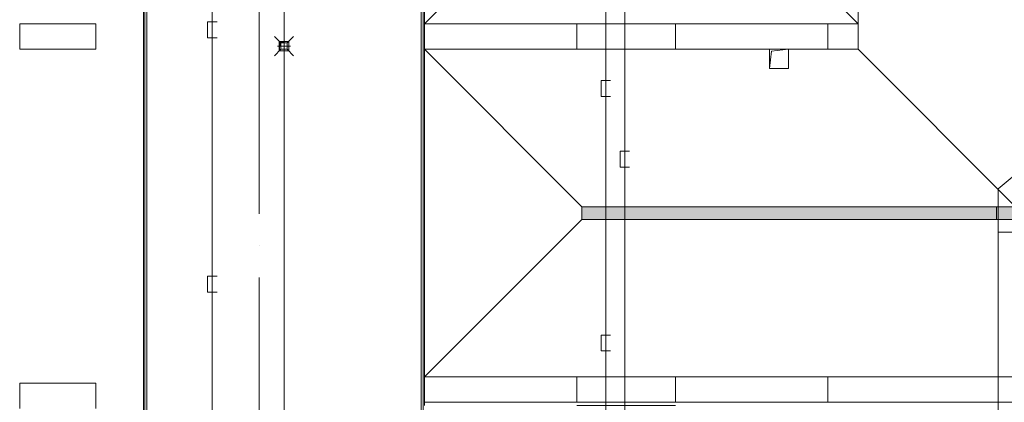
# Model space of a CAD drawing. Header units: millimetres. Extents: x -32229 to 169101, y -13689 to 125138.
# Tile 249 of 256: x 82835 to 98330, y 54950 to 60965. Entities that reach past the tile are written whole.
import ezdxf

# ---------------------------------------------------------------- set-up
doc = ezdxf.new("R2010")
doc.units = ezdxf.units.MM
doc.linetypes.add('ADSK_Линия сетки', pattern=[5000, 4000, -500, 0, -500])
doc.layers.add('A-DETL-____-OTLN', color=7, linetype='Continuous', lineweight=9, true_color=0x00a600)
for name, color, linetype, lineweight in [('A-FLOR-____-OTLN', 7, 'Continuous', 18), ('A-GENM-____-OTLN', 7, 'Continuous', 18), ('M-EQPM-____-OTLN', 7, 'Continuous', 18), ('P-SANR-FIXT-OTLN', 7, 'Continuous', 18), ('S-COLS-____-MCUT', 7, 'Continuous', 40), ('S-GRID-____-OTLN', 7, 'Continuous', 9)]:
    doc.layers.add(name, color=color, linetype=linetype, lineweight=lineweight)

# ---------------------------------------------------------------- blocks, each defined once
blk = doc.blocks.new('АР_Лоток - 200х100h_ЛВ1-7189389--01 ЭМ')
at = {"layer": 'M-EQPM-____-OTLN', "lineweight": 13, "true_color": 0xf3f3f3}
blk.add_hatch(color=7, dxfattribs=at).paths.add_polyline_path([(6525, -100), (6525, 100), (0, 100), (0, -100), (4350, -100)])
at = {"layer": 'M-EQPM-____-OTLN', "color": 253, "lineweight": 13, "true_color": 0xaaaaaa}
blk.add_line((6525, -100), (6525, 100), dxfattribs=at)
blk = doc.blocks.new('АР_Канал вертикальный прямоугольный - ВК-5386080--01 ЭМ')
at = {"layer": 'M-EQPM-____-OTLN', "color": 253, "lineweight": 13, "true_color": 0xaaaaaa}
for p, q in [((75, 75), (-75, 75)), ((-75, 75), (-75, -75)), ((75, 75), (-75, 75)), ((-75, 75), (-75, -75)), ((-75, -75), (-75, 75)), ((-75, 75), (75, 75)), ((-75, -75), (-60, 60)), ((-75, -75), (-60, 60)), ((-60, 60), (75, 75)), ((-60, 60), (75, 75)), ((75, -75), (75, 75)), ((75, 75), (75, -75)), ((-75, -75), (75, -75)), ((75, -75), (-75, -75))]:
    blk.add_line(p, q, dxfattribs=at)
blk = doc.blocks.new('АР_Лоток - 200х100h-4168000--01 ЭМ')
at = {"layer": 'M-EQPM-____-OTLN', "lineweight": 13, "true_color": 0xf3f3f3}
h = blk.add_hatch(color=7, dxfattribs=at)
h.paths.add_polyline_path([(0, -100), (500, -100), (500, 100), (0, 100)])
h.paths.add_polyline_path([(475, -75), (325, -75), (325, 75), (475, 75), (475, 60)])
at = {"layer": 'M-EQPM-____-OTLN', "color": 253, "lineweight": 13, "true_color": 0xaaaaaa}
for p, q in [((0, 100), (0, -100)), ((500, 100), (300, 100)), ((500, -100), (500, 100))]:
    blk.add_line(p, q, dxfattribs=at)
blk = doc.blocks.new('АР-Заполнение деф_ шва - Д_ш_-4338033--01 ЭМ')
at = {"layer": 'A-GENM-____-OTLN', "color": 253, "lineweight": 13, "true_color": 0xaaaaaa}
for p, q in [((0, 25), (39975, 25)), ((0, -25), (39975, -25))]:
    blk.add_line(p, q, dxfattribs=at)
blk = doc.blocks.new('АР-Заполнение деф_ шва - Д_ш_-4328969--01 ЭМ')
at = {"layer": 'A-GENM-____-OTLN', "color": 253, "lineweight": 13, "true_color": 0xaaaaaa}
for p, q in [((0, 25), (5200, 25)), ((0, -25), (5200, -25))]:
    blk.add_line(p, q, dxfattribs=at)
blk = doc.blocks.new('АР-Заполнение деф_ шва - Д_ш_-V74--01 ЭМ')
at = {"layer": 'A-GENM-____-OTLN', "color": 253, "lineweight": 13, "true_color": 0xaaaaaa}
for p, q in [((0, 25), (5150, 25)), ((0, -25), (5150, -25))]:
    blk.add_line(p, q, dxfattribs=at)
blk = doc.blocks.new('АР-Заполнение деф_ шва - Д_ш_-4330747--01 ЭМ')
at = {"layer": 'A-GENM-____-OTLN', "color": 253, "lineweight": 13, "true_color": 0xaaaaaa}
for p, q in [((0, 25), (1550, 25)), ((0, -25), (1550, -25))]:
    blk.add_line(p, q, dxfattribs=at)
blk = doc.blocks.new('АР-Заполнение деф_ шва - Д_ш__Пристенный-4665773--01 ЭМ')
at = {"layer": 'A-GENM-____-OTLN', "color": 253, "lineweight": 13, "true_color": 0xaaaaaa}
for p, q in [((400, 25), (450, 25)), ((0, -25), (18500, -25))]:
    blk.add_line(p, q, dxfattribs=at)
blk = doc.blocks.new('АР-Заполнение деф_ шва - Д_ш__Пристенный-4429135--01 ЭМ')
at = {"layer": 'A-GENM-____-OTLN', "color": 253, "lineweight": 13, "true_color": 0xaaaaaa}
blk.add_line((0, -25), (400, -25), dxfattribs=at)
blk = doc.blocks.new('АР_Трап - 100-100-V67--01 ЭМ')
at = {"layer": 'P-SANR-FIXT-OTLN', "color": 253, "lineweight": 13, "true_color": 0xaaaaaa}
for p, q in [((-50, 50), (-150, 150)), ((-100, 0), (100, 0)), ((-50, -50), (-50, 50)), ((50, 50), (-50, 50)), ((0, -100), (0, 100)), ((50, 50), (150, 150)), ((50, -50), (50, 50)), ((-50, -50), (-150, -150)), ((-50, -50), (50, -50)), ((50, -50), (150, -150))]:
    blk.add_line(p, q, dxfattribs=at)
blk = doc.blocks.new('АР_Канал вертикальный прямоугольный - ВК-6261117--01 ЭМ')
at = {"layer": 'M-EQPM-____-OTLN', "color": 253, "lineweight": 13, "true_color": 0xaaaaaa}
for p, q in [((150, 150), (-150, 150)), ((-150, 150), (-150, -150)), ((150, 150), (-150, 150)), ((-150, 150), (-150, -150)), ((-150, -150), (-150, 150)), ((-150, 150), (150, 150)), ((-150, -150), (-120, 120)), ((-150, -150), (-120, 120)), ((-120, 120), (150, 150)), ((-120, 120), (150, 150)), ((150, -150), (150, 150)), ((150, 150), (150, -150)), ((-150, -150), (150, -150)), ((150, -150), (-150, -150))]:
    blk.add_line(p, q, dxfattribs=at)
blk = doc.blocks.new('Наметкина 10_РД_АР_П_отсоединено_rvt-1--01 ЭМ')
at = {"layer": 'A-FLOR-____-OTLN', "color": 253, "lineweight": 13, "true_color": 0xaaaaaa}
for p, q in [((89185, 36875), (89185, 75297)), ((96030, 60500), (96030, 71700)), ((96030, 71700), (96030, 60900)), ((84785, 70100), (84785, 30150)), ((84805, 70075), (84805, 36875)), ((84835, 36875), (84835, 70100)), ((89155, 70100), (89155, 36875)), ((86995, 60625), (86995, 67940)), ((89205, 60900), (89205, 66100)), ((89205, 60900), (92618, 64313)), ((96030, 60900), (92618, 64313)), ((93155, 60900), (91605, 60900)), ((93155, 60900), (91605, 60900)), ((96030, 60900), (95555, 60900)), ((96030, 60900), (95555, 60900)), ((96030, 60500), (96030, 60900)), ((86995, 39840), (86995, 60475)), ((89205, 55350), (89205, 60500)), ((91680, 58025), (89205, 60500)), ((91605, 60500), (93155, 60500)), ((91605, 60500), (93155, 60500)), ((95555, 60500), (96030, 60500)), ((95555, 60500), (96030, 60500)), ((98505, 58025), (96030, 60500)), ((91680, 57825), (91680, 58025)), ((91680, 58025), (98505, 58025)), ((89205, 55350), (91680, 57825)), ((105530, 57825), (91680, 57825)), ((93155, 55350), (91605, 55350)), ((93155, 55350), (91605, 55350)), ((101705, 55350), (95555, 55350)), ((101705, 55350), (95555, 55350)), ((91605, 54950), (93155, 54950)), ((95555, 54950), (101705, 54950))]:
    blk.add_line(p, q, dxfattribs=at)
at = {"layer": 'S-COLS-____-MCUT', "color": 253, "lineweight": 15, "true_color": 0xaaaaaa}
for p, q in [((84035, 60900), (82835, 60900)), ((82835, 60900), (82835, 60500)), ((84035, 60500), (84035, 60900)), ((91605, 60900), (89205, 60900)), ((89205, 60900), (89205, 60500)), ((91605, 60500), (91605, 60900)), ((95555, 60900), (93155, 60900)), ((93155, 60900), (93155, 60500)), ((95555, 60500), (95555, 60900)), ((82835, 60500), (84035, 60500)), ((89205, 60500), (91605, 60500)), ((93155, 60500), (94635, 60500)), ((94935, 60500), (95555, 60500)), ((91605, 55350), (89205, 55350)), ((89205, 55350), (89205, 54950)), ((91605, 54950), (91605, 55350)), ((95555, 55350), (93155, 55350)), ((93155, 55350), (93155, 54950)), ((95555, 54950), (95555, 55350)), ((84035, 55250), (82835, 55250)), ((82835, 55250), (82835, 54850)), ((84035, 54850), (84035, 55250)), ((89205, 54950), (91605, 54950)), ((93155, 54950), (95555, 54950))]:
    blk.add_line(p, q, dxfattribs=at)
at = {"layer": 'A-GENM-____-OTLN', "color": 253, "lineweight": 13, "true_color": 0xaaaaaa, "rotation": 270}
for name, p in [('АР-Заполнение деф_ шва - Д_ш_-4338033--01 ЭМ', (84810, 70125)), ('АР-Заполнение деф_ шва - Д_ш_-4328969--01 ЭМ', (89180, 66100)), ('АР-Заполнение деф_ шва - Д_ш__Пристенный-4429135--01 ЭМ', (89180, 60900)), ('АР-Заполнение деф_ шва - Д_ш_-V74--01 ЭМ', (89180, 60500)), ('АР-Заполнение деф_ шва - Д_ш__Пристенный-4665773--01 ЭМ', (89180, 55350))]:
    blk.add_blockref(name, p, dxfattribs=at)
at = {"layer": 'A-GENM-____-OTLN', "color": 253, "lineweight": 13, "true_color": 0xaaaaaa}
blk.add_blockref('АР-Заполнение деф_ шва - Д_ш_-4330747--01 ЭМ', (91605, 54925), dxfattribs=at)
at = {"layer": 'M-EQPM-____-OTLN', "color": 253, "lineweight": 13, "true_color": 0xaaaaaa}
for name, p in [('АР_Канал вертикальный прямоугольный - ВК-5386080--01 ЭМ', (86995, 60550)), ('АР_Канал вертикальный прямоугольный - ВК-6261117--01 ЭМ', (94785, 60350)), ('АР_Лоток - 200х100h_ЛВ1-7189389--01 ЭМ', (91680, 57925)), ('АР_Лоток - 200х100h-4168000--01 ЭМ', (98205, 57925))]:
    blk.add_blockref(name, p, dxfattribs=at)
at = {"layer": 'P-SANR-FIXT-OTLN', "color": 253, "lineweight": 13, "true_color": 0xaaaaaa}
blk.add_blockref('АР_Трап - 100-100-V67--01 ЭМ', (86995, 60550), dxfattribs=at)

msp = doc.modelspace()

# ---------------------------------------------------------------- linework, layer by layer
at = {"layer": 'A-DETL-____-OTLN', "color": 1, "true_color": 0xff0000}
for p, q in [((92059.5, 7194.8), (92059.5, 70994.8)), ((92134.5, 60007.5), (91984.5, 60007.5)), ((91984.5, 60007.5), (91984.5, 59757.5)), ((91984.5, 59757.5), (92134.5, 59757.5)), ((92134.5, 56007.5), (91984.5, 56007.5)), ((91984.5, 56007.5), (91984.5, 55757.5)), ((91984.5, 55757.5), (92134.5, 55757.5))]:
    msp.add_line(p, q, dxfattribs=at)
at = {"layer": 'A-DETL-____-OTLN', "color": 5, "true_color": 0x0000ff}
for p, q in [((85865.4, 37317.1), (85865.4, 70732.4)), ((92359.5, 68136.7), (92359.5, 48733.2)), ((85940.4, 60930.9), (85790.4, 60930.9)), ((85790.4, 60930.9), (85790.4, 60680.9)), ((85790.4, 60680.9), (85940.4, 60680.9)), ((92434.5, 58896.7), (92284.5, 58896.7)), ((92284.5, 58896.7), (92284.5, 58646.7)), ((98235.3, 58306.5), (98934.5, 58893.2)), ((92284.5, 58646.7), (92434.5, 58646.7)), ((98235.3, 43024.9), (98235.3, 58306.5)), ((98235.3, 57627), (119535.3, 57627)), ((85940.4, 56930.9), (85790.4, 56930.9)), ((85790.4, 56930.9), (85790.4, 56680.9)), ((85790.4, 56680.9), (85940.4, 56680.9))]:
    msp.add_line(p, q, dxfattribs=at)
at = {"layer": 'S-GRID-____-OTLN', "color": 253, "linetype": 'ADSK_Линия сетки', "true_color": 0xaaaaaa}
msp.add_line((86605.3, -12088.9), (86605.3, 125138.4), dxfattribs=at)

# ---------------------------------------------------------------- block references
at = {"lineweight": 5}
msp.add_blockref('Наметкина 10_РД_АР_П_отсоединено_rvt-1--01 ЭМ', (0, 0), dxfattribs=at)

doc.saveas('drawing.dxf')
